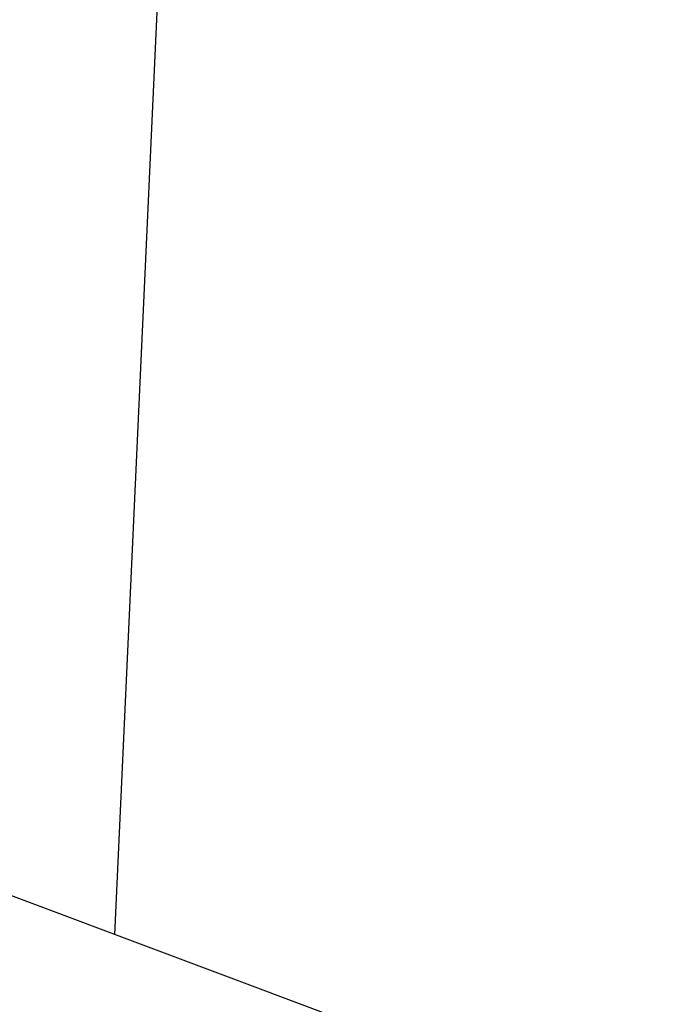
# Model space of a CAD drawing. Header units: millimetres. Extents: x 54 to 130, y 13 to 286.
# Tile 167 of 256: x 99.8842 to 99.9681, y 13.6763 to 13.8027. Entities that reach past the tile are written whole.
import ezdxf

# ---------------------------------------------------------------- set-up
doc = ezdxf.new("R2010")
doc.units = ezdxf.units.MM

msp = doc.modelspace()

# ---------------------------------------------------------------- linework, layer by layer
at = {"color": 7, "linetype": 'Continuous', "lineweight": 25}
msp.add_line((99.92706, 14.35481), (99.89638, 13.68525), dxfattribs=at)
at = {"color": 7, "linetype": 'Continuous', "lineweight": 25, "flags": 128}
msp.add_lwpolyline([(100.78594, 13.45111), (100.39214, 13.49921), (99.87041, 13.695), (99.36119, 14.0213), (98.99785, 14.34183), (98.64368, 14.73057), (98.29867, 15.18752), (97.96283, 15.71268), (97.71697, 16.15028), (97.47682, 16.6233), (97.24236, 17.13174), (97.0136, 17.67561), (96.79054, 18.2549), (96.43144, 19.29911), (96.08816, 20.44172)], dxfattribs=at)
at = {"color": 7, "linetype": 'Continuous', "lineweight": 25}
msp.add_open_spline([(97.24468, 13.28395), (96.81766, 13.29095), (95.96961, 13.30486), (94.70916, 13.41955), (93.47079, 13.60335), (92.34391, 13.84365), (91.32637, 14.1202), (90.41462, 14.41728), (89.5216, 14.75845), (88.64724, 15.14366), (87.63147, 15.65378), (86.48864, 16.31941), (85.24029, 17.17494), (84.27492, 17.94497), (83.56042, 18.57576), (83.07295, 19.03252), (82.59479, 19.50745), (82.12592, 20.00056), (81.66635, 20.51185), (81.21607, 21.04132), (80.75411, 21.61508), (80.28367, 22.23383), (79.80834, 22.89834), (79.34939, 23.5807), (78.90683, 24.2809), (78.49311, 24.97798), (78.13944, 25.6112), (77.84118, 26.17444), (77.58364, 26.68416), (77.3363, 27.19799), (77.09918, 27.71592), (76.87225, 28.23795), (76.65977, 28.75399), (76.4634, 29.25681), (76.28531, 29.73945), (76.12434, 30.20538), (75.98021, 30.65452), (75.85381, 31.08713), (75.7319, 31.53995), (75.63179, 32.02109), (75.57557, 32.53666), (75.56714, 33.04935), (75.61035, 33.59531), (75.71684, 34.16917), (75.90188, 34.76192), (76.14967, 35.31329), (76.44467, 35.81608), (76.77829, 36.26132), (77.09648, 36.59424), (77.37465, 36.83461), (77.59748, 36.99976), (77.80231, 37.12907), (78.02008, 37.24336), (78.28075, 37.37425), (78.61905, 37.54117), (79.00461, 37.72839), (79.40423, 37.91659), (79.7268, 38.06445), (79.96951, 38.17353), (80.13078, 38.24522), (80.2928, 38.31644), (80.45556, 38.38721), (80.61905, 38.45751), (80.99535, 38.6175), (81.59327, 38.8637), (82.42313, 39.18832), (83.27816, 39.50617), (84.18038, 39.82507), (85.20124, 40.16756), (86.55103, 40.59478), (88.18945, 41.0676), (90.02235, 41.53079), (91.58872, 41.86871), (92.8975, 42.11823), (93.96547, 42.3011), (95.02701, 42.46255), (96.02957, 42.59576), (97.03782, 42.71293), (98.02919, 42.80728), (99.02663, 42.8782), (99.66222, 42.89559), (99.9648, 42.90387)], degree=3, knots=[0, 0, 0, 0, 0.0215858, 0.0428687, 0.0639217, 0.0848202, 0.1010263, 0.1171334, 0.1331801, 0.1492051, 0.1652474, 0.1903752, 0.2156371, 0.2411655, 0.2522215, 0.2633599, 0.2745901, 0.2859216, 0.2973633, 0.3089243, 0.3206129, 0.3341087, 0.3476732, 0.3613181, 0.3750546, 0.3888939, 0.4016342, 0.41111, 0.4205652, 0.4300034, 0.4394281, 0.4488429, 0.4582516, 0.4671143, 0.4756156, 0.4837591, 0.4915486, 0.4989887, 0.5060846, 0.5147711, 0.5232836, 0.5316971, 0.5400897, 0.5503301, 0.5605114, 0.5707826, 0.5802668, 0.5894496, 0.5984559, 0.6032239, 0.6078494, 0.6123587, 0.6153784, 0.6202211, 0.6270421, 0.634369, 0.6418007, 0.6492856, 0.6522409, 0.6552045, 0.6581765, 0.6611571, 0.6641461, 0.6671438, 0.681761, 0.6967326, 0.7120629, 0.727756, 0.7449929, 0.7663805, 0.7991885, 0.8310477, 0.8618168, 0.8801083, 0.8983536, 0.9165588, 0.9343638, 0.9494637, 0.967858, 0.9846986, 1, 1, 1, 1], dxfattribs=at)

doc.saveas('drawing.dxf')
